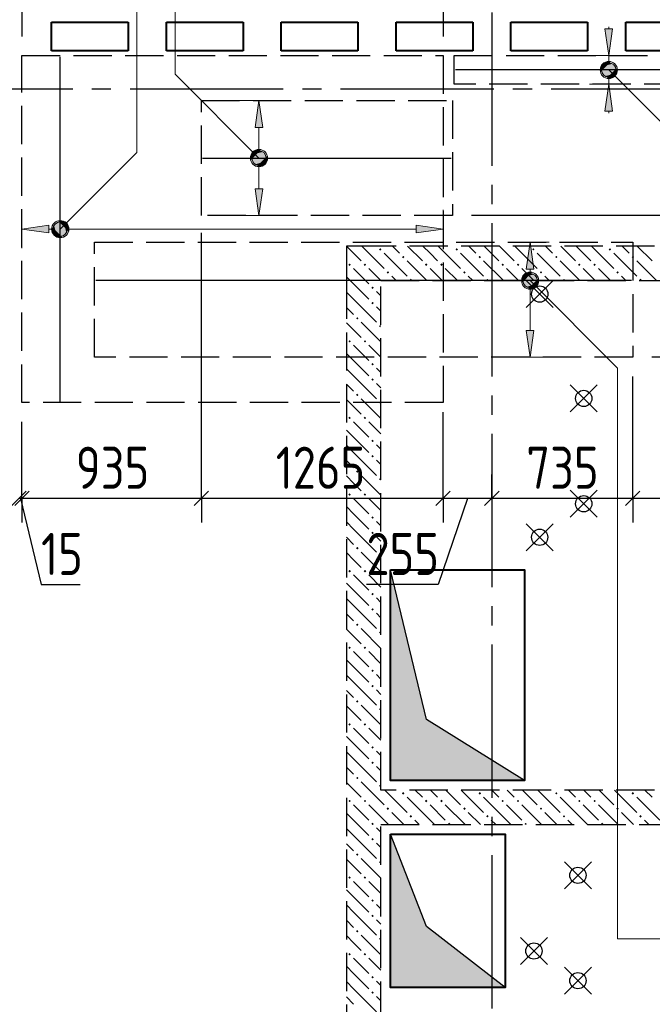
# Model space of a CAD drawing. Header units: millimetres. Extents: x 40580 to 1168286, y -220995 to 81020.
# Tile 94 of 194: x 369751 to 373057, y -109697 to -104556. Entities that reach past the tile are written whole.
import ezdxf

# ---------------------------------------------------------------- set-up
doc = ezdxf.new("R2010")
doc.units = ezdxf.units.MM
for name, pattern in [('______2', [270, 200, -70]), ('______5', [1100, 800, -100, 100, -100]), ('CENTER', [2, 1.25, -0.25, 0.25, -0.25])]:
    doc.linetypes.add(name, pattern=pattern)
for name, color, linetype, lineweight in [('Standard', 7, 'Continuous', 25), ('ДОП Верх по Х', 7, 'Continuous', 25), ('ОСИ', 7, 'CENTER', 15), ('Основная', 7, 'Continuous', 40), ('Позиционная метка номер позиции', 7, 'Continuous', 13), ('Примечания', 7, 'Continuous', 13), ('Размерная линия_ общее', 7, 'Continuous', 25)]:
    doc.layers.add(name, color=color, linetype=linetype, lineweight=lineweight)
doc.layers.add('ЖБ Стена верхний уровень', color=7, linetype='______2', true_color=0x656565)
doc.layers.add('Тонкие', color=7, linetype='Continuous')
doc.layers.add('ФВ-2', color=7, linetype='Continuous')
doc.styles.add('GOST 2.304-81', font='txt')

msp = doc.modelspace()

# ---------------------------------------------------------------- hatches: boundary and pattern name
at = {"layer": 'ДОП Верх по Х', "linetype": 'Continuous', "lineweight": 13, "transparency": 33554687}
for points in [[(372849.3, -104603.4), (372829.3, -104743.4), (372809.3, -104603.4)], [(371021.6, -105438.4), (371001.6, -105578.4), (370981.7, -105438.4)], [(369903.3, -105669.4), (369763.3, -105649.4), (369903.3, -105629.4)], [(372438.3, -106178.4), (372418.3, -106318.4), (372398.3, -106178.4)]]:
    msp.add_hatch(color=7, dxfattribs=at).paths.add_polyline_path(points, flags=16)
for points in [[(372791.8, -104818.4), (372866.8, -104818.4), (372861.6, -104799.7)], [(372791.8, -104818.4), (372861.6, -104799.7), (372797.1, -104799.7)], [(372797.1, -104837.2), (372866.8, -104818.4), (372791.8, -104818.4)], [(372797.1, -104799.7), (372861.6, -104799.7), (372848.1, -104786.2)], [(372797.1, -104799.7), (372848.1, -104786.2), (372810.6, -104786.2)], [(372797.1, -104837.2), (372861.6, -104837.2), (372866.8, -104818.4)], [(372810.6, -104786.2), (372848.1, -104786.2), (372829.3, -104780.9)], [(372810.6, -104850.7), (372861.6, -104837.2), (372797.1, -104837.2)], [(372810.6, -104850.7), (372848.1, -104850.7), (372861.6, -104837.2)], [(372848.1, -104850.7), (372810.6, -104850.7), (372829.3, -104855.9)], [(372849.3, -105033.4), (372829.3, -104893.4), (372809.3, -105033.4)], [(371021.6, -105118.4), (371001.6, -104978.4), (370981.7, -105118.4)], [(370964.1, -105278.4), (371039.2, -105278.4), (371033.9, -105259.7)], [(370964.1, -105278.4), (371033.9, -105259.7), (370969.4, -105259.7)], [(370969.4, -105297.2), (371039.2, -105278.4), (370964.1, -105278.4)], [(370969.4, -105259.7), (371033.9, -105259.7), (371020.4, -105246.2)], [(370969.4, -105259.7), (371020.4, -105246.2), (370982.9, -105246.2)], [(370969.4, -105297.2), (371033.9, -105297.2), (371039.2, -105278.4)], [(370982.9, -105246.2), (371020.4, -105246.2), (371001.6, -105240.9)], [(370982.9, -105310.7), (371033.9, -105297.2), (370969.4, -105297.2)], [(370982.9, -105310.7), (371020.4, -105310.7), (371033.9, -105297.2)], [(371020.4, -105310.7), (370982.9, -105310.7), (371001.6, -105315.9)], [(369931, -105668.2), (369931, -105630.7), (369925.8, -105649.4)], [(369931, -105630.7), (369944.5, -105681.7), (369944.5, -105617.2)], [(369931, -105630.7), (369931, -105668.2), (369944.5, -105681.7)], [(369944.5, -105617.2), (369963.3, -105686.9), (369963.3, -105611.9)], [(369944.5, -105617.2), (369944.5, -105681.7), (369963.3, -105686.9)], [(369963.3, -105611.9), (369963.3, -105686.9), (369982, -105681.7)], [(369963.3, -105611.9), (369982, -105681.7), (369982, -105617.2)], [(369982, -105617.2), (369982, -105681.7), (369995.5, -105668.2)], [(369982, -105617.2), (369995.5, -105668.2), (369995.5, -105630.7)], [(369995.5, -105630.7), (369995.5, -105668.2), (370000.8, -105649.4)], [(371823.3, -105669.4), (371963.3, -105649.4), (371823.3, -105629.4)], [(372438.3, -105858.4), (372418.3, -105718.4), (372398.3, -105858.4)], [(372380.8, -105918.4), (372455.8, -105918.4), (372450.5, -105899.7)], [(372380.8, -105918.4), (372450.5, -105899.7), (372386, -105899.7)], [(372386, -105899.7), (372450.5, -105899.7), (372437, -105886.2)], [(372386, -105899.7), (372437, -105886.2), (372399.5, -105886.2)], [(372399.5, -105886.2), (372437, -105886.2), (372418.3, -105880.9)], [(372386, -105937.2), (372455.8, -105918.4), (372380.8, -105918.4)], [(372386, -105937.2), (372450.5, -105937.2), (372455.8, -105918.4)], [(372399.5, -105950.7), (372450.5, -105937.2), (372386, -105937.2)], [(372399.5, -105950.7), (372437, -105950.7), (372450.5, -105937.2)], [(372437, -105950.7), (372399.5, -105950.7), (372418.3, -105955.9)]]:
    msp.add_hatch(color=7, dxfattribs=at).paths.add_polyline_path(points)
at = {"layer": 'ЖБ Стена верхний уровень', "linetype": 'Continuous', "lineweight": -3, "transparency": 33554687}
for points in [[(371628.7, -105755.3), (371635.2, -105748.8), (371638.3, -105751.9), (371638.3, -105758.7), (371635.2, -105761.8)], [(371638.3, -105751.9), (371641.7, -105755.3), (371638.3, -105758.7)], [(371748.7, -105795.3), (371755.2, -105788.8), (371761.7, -105795.3), (371755.2, -105801.8)], [(372028.7, -105755.3), (372035.2, -105748.8), (372041.7, -105755.3), (372035.2, -105761.8)], [(372148.7, -105795.3), (372155.2, -105788.8), (372161.7, -105795.3), (372155.2, -105801.8)], [(372428.7, -105755.3), (372435.2, -105748.8), (372441.7, -105755.3), (372435.2, -105761.8)], [(372548.7, -105795.3), (372555.2, -105788.8), (372561.7, -105795.3), (372555.2, -105801.8)], [(372828.7, -105755.3), (372835.2, -105748.8), (372841.7, -105755.3), (372835.2, -105761.8)], [(372948.7, -105795.3), (372955.2, -105788.8), (372961.7, -105795.3), (372955.2, -105801.8)], [(371468.7, -105835.3), (371475.2, -105828.8), (371481.7, -105835.3), (371475.2, -105841.8)], [(371548.7, -105835.3), (371555.2, -105828.8), (371561.7, -105835.3), (371555.2, -105841.8)], [(371868.7, -105835.3), (371875.2, -105828.8), (371881.7, -105835.3), (371875.2, -105841.8)], [(371948.7, -105835.3), (371955.2, -105828.8), (371961.7, -105835.3), (371955.2, -105841.8)], [(372268.7, -105835.3), (372275.2, -105828.8), (372281.7, -105835.3), (372275.2, -105841.8)], [(372348.7, -105835.3), (372355.2, -105828.8), (372361.7, -105835.3), (372355.2, -105841.8)], [(372668.7, -105835.3), (372675.2, -105828.8), (372681.7, -105835.3), (372675.2, -105841.8)], [(372748.7, -105835.3), (372755.2, -105828.8), (372761.7, -105835.3), (372755.2, -105841.8)], [(371668.7, -105875.3), (371675.2, -105868.8), (371681.7, -105875.3), (371675.2, -105881.8)], [(372068.7, -105875.3), (372075.2, -105868.8), (372081.7, -105875.3), (372075.2, -105881.8)], [(372468.7, -105875.3), (372475.2, -105868.8), (372481.7, -105875.3), (372475.2, -105881.8)], [(372868.7, -105875.3), (372875.2, -105868.8), (372881.7, -105875.3), (372875.2, -105881.8)], [(371588.7, -105955.3), (371595.2, -105948.8), (371601.7, -105955.3), (371595.2, -105961.8)], [(371788.7, -105915.3), (371795.2, -105908.8), (371801.7, -105915.3), (371798.6, -105918.4), (371791.9, -105918.4)], [(372188.7, -105915.3), (372195.2, -105908.8), (372201.7, -105915.3), (372198.6, -105918.4), (372191.9, -105918.4)], [(372588.7, -105915.3), (372595.2, -105908.8), (372601.7, -105915.3), (372598.6, -105918.4), (372591.9, -105918.4)], [(372988.7, -105915.3), (372995.2, -105908.8), (373001.7, -105915.3), (372998.6, -105918.4), (372991.9, -105918.4)], [(371588.7, -106035.3), (371595.2, -106028.8), (371601.7, -106035.3), (371595.2, -106041.8)], [(371508.7, -106115.3), (371515.2, -106108.8), (371521.7, -106115.3), (371515.2, -106121.8)], [(371628.7, -106155.3), (371635.2, -106148.8), (371638.3, -106151.9), (371638.3, -106158.7), (371635.2, -106161.8)], [(371468.7, -106235.3), (371475.2, -106228.8), (371481.7, -106235.3), (371475.2, -106241.8)], [(371548.7, -106235.3), (371555.2, -106228.8), (371561.7, -106235.3), (371555.2, -106241.8)], [(371588.7, -106355.3), (371595.2, -106348.8), (371601.7, -106355.3), (371595.2, -106361.8)], [(371588.7, -106435.3), (371595.2, -106428.8), (371601.7, -106435.3), (371595.2, -106441.8)], [(371508.7, -106515.3), (371515.2, -106508.8), (371521.7, -106515.3), (371515.2, -106521.8)], [(371628.7, -106555.3), (371635.2, -106548.8), (371638.3, -106551.9), (371638.3, -106558.7), (371635.2, -106561.8)], [(371468.7, -106635.3), (371475.2, -106628.8), (371481.7, -106635.3), (371475.2, -106641.8)], [(371548.7, -106635.3), (371555.2, -106628.8), (371561.7, -106635.3), (371555.2, -106641.8)], [(371588.7, -106755.3), (371595.2, -106748.8), (371601.7, -106755.3), (371595.2, -106761.8)], [(371588.7, -106835.3), (371595.2, -106828.8), (371601.7, -106835.3), (371595.2, -106841.8)], [(371508.7, -106915.3), (371515.2, -106908.8), (371521.7, -106915.3), (371515.2, -106921.8)], [(371628.7, -106955.3), (371635.2, -106948.8), (371638.3, -106951.9), (371638.3, -106958.7), (371635.2, -106961.8)], [(371468.7, -107035.3), (371475.2, -107028.8), (371481.7, -107035.3), (371475.2, -107041.8)], [(371548.7, -107035.3), (371555.2, -107028.8), (371561.7, -107035.3), (371555.2, -107041.8)], [(371588.7, -107155.3), (371595.2, -107148.8), (371601.7, -107155.3), (371595.2, -107161.8)], [(371588.7, -107235.3), (371595.2, -107228.8), (371601.7, -107235.3), (371595.2, -107241.8)], [(371508.7, -107315.3), (371515.2, -107308.8), (371521.7, -107315.3), (371515.2, -107321.8)], [(371628.7, -107355.3), (371635.2, -107348.8), (371638.3, -107351.9), (371638.3, -107358.7), (371635.2, -107361.8)], [(371468.7, -107435.3), (371475.2, -107428.8), (371481.7, -107435.3), (371475.2, -107441.8)], [(371548.7, -107435.3), (371555.2, -107428.8), (371561.7, -107435.3), (371555.2, -107441.8)], [(371588.7, -107555.3), (371595.2, -107548.8), (371601.7, -107555.3), (371595.2, -107561.8)], [(371588.7, -107635.3), (371595.2, -107628.8), (371601.7, -107635.3), (371595.2, -107641.8)], [(371508.7, -107715.3), (371515.2, -107708.8), (371521.7, -107715.3), (371515.2, -107721.8)], [(371628.7, -107755.3), (371635.2, -107748.8), (371638.3, -107751.9), (371638.3, -107758.7), (371635.2, -107761.8)], [(371468.7, -107835.3), (371475.2, -107828.8), (371481.7, -107835.3), (371475.2, -107841.8)], [(371548.7, -107835.3), (371555.2, -107828.8), (371561.7, -107835.3), (371555.2, -107841.8)], [(371588.7, -107955.3), (371595.2, -107948.8), (371601.7, -107955.3), (371595.2, -107961.8)], [(371588.7, -108035.3), (371595.2, -108028.8), (371601.7, -108035.3), (371595.2, -108041.8)], [(371508.7, -108115.3), (371515.2, -108108.8), (371521.7, -108115.3), (371515.2, -108121.8)], [(371628.7, -108155.3), (371635.2, -108148.8), (371638.3, -108151.9), (371638.3, -108158.7), (371635.2, -108161.8)], [(371468.7, -108235.3), (371475.2, -108228.8), (371481.7, -108235.3), (371475.2, -108241.8)], [(371548.7, -108235.3), (371555.2, -108228.8), (371561.7, -108235.3), (371555.2, -108241.8)], [(371588.7, -108355.3), (371595.2, -108348.8), (371601.7, -108355.3), (371595.2, -108361.8)], [(371588.7, -108435.3), (371595.2, -108428.8), (371601.7, -108435.3), (371595.2, -108441.8)], [(371508.7, -108515.3), (371515.2, -108508.8), (371521.7, -108515.3), (371515.2, -108521.8)], [(371628.7, -108555.3), (371635.2, -108548.8), (371638.3, -108551.9), (371638.3, -108558.7), (371635.2, -108561.8)], [(371748.7, -108595.3), (371755.2, -108588.8), (371761.7, -108595.3), (371755.2, -108601.8)], [(372148.7, -108595.3), (372155.2, -108588.8), (372161.7, -108595.3), (372155.2, -108601.8)], [(372548.7, -108595.3), (372555.2, -108588.8), (372561.7, -108595.3), (372555.2, -108601.8)], [(372948.7, -108595.3), (372955.2, -108588.8), (372961.7, -108595.3), (372955.2, -108601.8)], [(371468.7, -108635.3), (371475.2, -108628.8), (371481.7, -108635.3), (371475.2, -108641.8)], [(371548.7, -108635.3), (371555.2, -108628.8), (371561.7, -108635.3), (371555.2, -108641.8)], [(371668.7, -108675.3), (371675.2, -108668.8), (371681.7, -108675.3), (371675.2, -108681.8)], [(371868.7, -108635.3), (371875.2, -108628.8), (371881.7, -108635.3), (371875.2, -108641.8)], [(371948.7, -108635.3), (371955.2, -108628.8), (371961.7, -108635.3), (371955.2, -108641.8)], [(372068.7, -108675.3), (372075.2, -108668.8), (372081.7, -108675.3), (372075.2, -108681.8)], [(372268.7, -108635.3), (372275.2, -108628.8), (372281.7, -108635.3), (372275.2, -108641.8)], [(372348.7, -108635.3), (372355.2, -108628.8), (372361.7, -108635.3), (372355.2, -108641.8)], [(372468.7, -108675.3), (372475.2, -108668.8), (372481.7, -108675.3), (372475.2, -108681.8)], [(372668.7, -108635.3), (372675.2, -108628.8), (372681.7, -108635.3), (372675.2, -108641.8)], [(372748.7, -108635.3), (372755.2, -108628.8), (372761.7, -108635.3), (372755.2, -108641.8)], [(372868.7, -108675.3), (372875.2, -108668.8), (372881.7, -108675.3), (372875.2, -108681.8)], [(371788.7, -108715.3), (371795.2, -108708.8), (371801.7, -108715.3), (371795.2, -108721.8)], [(372188.7, -108715.3), (372195.2, -108708.8), (372201.7, -108715.3), (372195.2, -108721.8)], [(372588.7, -108715.3), (372595.2, -108708.8), (372601.7, -108715.3), (372595.2, -108721.8)], [(372988.7, -108715.3), (372995.2, -108708.8), (373001.7, -108715.3), (372995.2, -108721.8)], [(371588.7, -108755.3), (371595.2, -108748.8), (371601.7, -108755.3), (371595.2, -108761.8)], [(371988.7, -108755.3), (371995.2, -108748.8), (372001.7, -108755.3), (371998.6, -108758.4), (371991.9, -108758.4)], [(372388.7, -108755.3), (372395.2, -108748.8), (372401.7, -108755.3), (372398.6, -108758.4), (372391.9, -108758.4)], [(372788.7, -108755.3), (372795.2, -108748.8), (372801.7, -108755.3), (372798.6, -108758.4), (372791.9, -108758.4)], [(371588.7, -108835.3), (371595.2, -108828.8), (371601.7, -108835.3), (371595.2, -108841.8)], [(371508.7, -108915.3), (371515.2, -108908.8), (371521.7, -108915.3), (371515.2, -108921.8)], [(371628.7, -108955.3), (371635.2, -108948.8), (371638.3, -108951.9), (371638.3, -108958.7), (371635.2, -108961.8)], [(371468.7, -109035.3), (371475.2, -109028.8), (371481.7, -109035.3), (371475.2, -109041.8)], [(371548.7, -109035.3), (371555.2, -109028.8), (371561.7, -109035.3), (371555.2, -109041.8)], [(371588.7, -109155.3), (371595.2, -109148.8), (371601.7, -109155.3), (371595.2, -109161.8)], [(371588.7, -109235.3), (371595.2, -109228.8), (371601.7, -109235.3), (371595.2, -109241.8)], [(371508.7, -109315.3), (371515.2, -109308.8), (371521.7, -109315.3), (371515.2, -109321.8)], [(371628.7, -109355.3), (371635.2, -109348.8), (371638.3, -109351.9), (371638.3, -109358.7), (371635.2, -109361.8)], [(371468.7, -109435.3), (371475.2, -109428.8), (371481.7, -109435.3), (371475.2, -109441.8)], [(371548.7, -109435.3), (371555.2, -109428.8), (371561.7, -109435.3), (371555.2, -109441.8)], [(371588.7, -109555.3), (371595.2, -109548.8), (371601.7, -109555.3), (371595.2, -109561.8)], [(371588.7, -109635.3), (371595.2, -109628.8), (371601.7, -109635.3), (371595.2, -109641.8)]]:
    msp.add_hatch(color=7, dxfattribs=at).paths.add_polyline_path(points, flags=16)
at = {"layer": 'Позиционная метка номер позиции', "linetype": 'Continuous', "lineweight": 13, "transparency": 33554687}
for points in [[(372786, -104807), (372817.9, -104775.2), (372797.5, -104786.6)], [(372817.9, -104775.2), (372786, -104807), (372786, -104829.9)], [(372817.9, -104775.2), (372786, -104829.9), (372840.8, -104775.2)], [(372840.8, -104775.2), (372786, -104829.9), (372797.5, -104850.3)], [(372840.8, -104775.2), (372797.5, -104850.3), (372861.1, -104786.6)], [(372861.1, -104786.6), (372797.5, -104850.3), (372817.9, -104861.7)], [(372861.1, -104786.6), (372817.9, -104861.7), (372872.6, -104807)], [(372872.6, -104807), (372817.9, -104861.7), (372840.8, -104861.7)], [(372872.6, -104807), (372840.8, -104861.7), (372872.6, -104829.9)], [(372872.6, -104829.9), (372840.8, -104861.7), (372861.1, -104850.3)], [(370969.8, -105310.3), (371013.1, -105235.2), (370958.4, -105289.9)], [(370958.4, -105289.9), (371013.1, -105235.2), (370990.2, -105235.2)], [(370958.4, -105289.9), (370990.2, -105235.2), (370958.4, -105267)], [(370958.4, -105267), (370990.2, -105235.2), (370969.8, -105246.6)], [(370969.8, -105310.3), (371033.5, -105246.6), (371013.1, -105235.2)], [(370990.2, -105321.7), (371033.5, -105246.6), (370969.8, -105310.3)], [(370990.2, -105321.7), (371044.9, -105267), (371033.5, -105246.6)], [(371013.1, -105321.7), (371044.9, -105267), (370990.2, -105321.7)], [(371013.1, -105321.7), (371044.9, -105289.9), (371044.9, -105267)], [(371044.9, -105289.9), (371013.1, -105321.7), (371033.5, -105310.3)], [(369920, -105638), (369995.1, -105681.3), (369931.5, -105617.6)], [(369920, -105660.9), (369974.7, -105692.7), (369920, -105638)], [(369920, -105638), (369974.7, -105692.7), (369995.1, -105681.3)], [(369931.5, -105617.6), (370006.6, -105660.9), (369951.8, -105606.2)], [(369931.5, -105617.6), (369995.1, -105681.3), (370006.6, -105660.9)], [(369951.8, -105606.2), (370006.6, -105660.9), (370006.6, -105638)], [(369951.8, -105606.2), (370006.6, -105638), (369974.7, -105606.2)], [(369974.7, -105606.2), (370006.6, -105638), (369995.1, -105617.6)], [(369951.8, -105692.7), (369920, -105660.9), (369931.5, -105681.3)], [(369920, -105660.9), (369951.8, -105692.7), (369974.7, -105692.7)], [(372375, -105907), (372406.8, -105875.2), (372386.5, -105886.6)], [(372406.8, -105875.2), (372375, -105907), (372375, -105929.9)], [(372406.8, -105875.2), (372375, -105929.9), (372429.7, -105875.2)], [(372429.7, -105875.2), (372375, -105929.9), (372386.5, -105950.3)], [(372429.7, -105875.2), (372386.5, -105950.3), (372450.1, -105886.6)], [(372450.1, -105886.6), (372386.5, -105950.3), (372406.8, -105961.7)], [(372450.1, -105886.6), (372406.8, -105961.7), (372461.6, -105907)], [(372461.6, -105907), (372406.8, -105961.7), (372429.7, -105961.7)], [(372461.6, -105907), (372429.7, -105961.7), (372461.6, -105929.9)], [(372461.6, -105929.9), (372429.7, -105961.7), (372450.1, -105950.3)]]:
    msp.add_hatch(color=7, dxfattribs=at).paths.add_polyline_path(points)
at = {"layer": 'ФВ-2'}
h = msp.add_hatch(color=256, dxfattribs=at)
h.dxf.hatch_style = 1
h.paths.add_polyline_path([(371782.4, -107819.2), (371876.4, -108210), (372388.3, -108528.4), (371708.3, -108528.4)])
h.paths.add_polyline_path([(371782.4, -107819.2), (371708.3, -108528.4), (371688.3, -108528.4), (371688.3, -107428.4)])
h = msp.add_hatch(color=256, dxfattribs=at)
h.dxf.hatch_style = 1
h.paths.add_polyline_path([(371708.3, -108859.7), (371708.3, -109608.4), (372288.3, -109608.4), (371876.4, -109290)])
h.paths.add_polyline_path([(371688.3, -109608.4), (371708.3, -109608.4), (371708.3, -108859.7), (371688.3, -108808.4)])

# ---------------------------------------------------------------- linework, layer by layer
for centre in [(372468.4, -105988.4), (372698.3, -106533.4), (372698.3, -107083.4), (372468.2, -107258.4), (372668.3, -109023.4), (372438.3, -109418.4), (372668.3, -109573.4)]:
    msp.add_circle(centre, 42.5)
at = {"layer": 'Standard', "color": 251, "linetype": 'Continuous', "lineweight": -3, "true_color": 0x656565, "transparency": 33554687}
for p, q in [((377058.3, -106318.4), (373054.3, -106318.4)), ((369763.3, -107055.4), (369763.3, -106930.4)), ((370700.6, -107055.4), (370700.6, -106930.4)), ((371963.3, -107055.4), (371963.3, -106930.4)), ((372218.3, -107055.4), (372218.3, -106930.4)), ((372954.3, -107055.4), (372954.3, -106930.4)), ((369763.3, -107055.4), (369763.3, -107180.4)), ((370700.6, -107055.4), (370700.6, -107180.4)), ((371963.3, -107055.4), (371963.3, -107180.4)), ((372218.3, -107055.4), (372218.3, -107180.4)), ((372218.3, -107055.4), (372218.3, -107055.4)), ((372954.3, -107055.4), (372954.3, -107180.4))]:
    msp.add_line(p, q, dxfattribs=at)
at = {"layer": 'Standard', "color": 7, "linetype": 'Continuous', "lineweight": 25, "transparency": 33554687}
for p, q in [((369784.8, -107017.9), (369709.8, -107092.9)), ((369800.8, -107017.9), (369725.8, -107092.9)), ((370738.1, -107017.9), (370663.1, -107092.9)), ((372000.8, -107017.9), (371925.8, -107092.9)), ((372255.8, -107017.9), (372180.8, -107092.9)), ((372991.8, -107017.9), (372916.8, -107092.9))]:
    msp.add_line(p, q, dxfattribs=at)
at = {"layer": 'Standard', "color": 7, "linetype": 'Continuous', "lineweight": -3, "transparency": 33554687}
for p, q in [((369763.3, -107055.4), (369747.3, -107055.4)), ((369755.3, -107055.4), (369863.3, -107505.5)), ((370700.6, -107055.4), (369763.3, -107055.4)), ((371963.3, -107055.4), (370700.6, -107055.4)), ((372090.8, -107055.4), (371938.5, -107505.4)), ((372218.3, -107055.4), (371963.3, -107055.4)), ((372954.3, -107055.4), (372218.3, -107055.4)), ((373162.6, -107055.4), (372954.3, -107055.4)), ((369863.3, -107505.5), (370066.5, -107505.5)), ((371938.5, -107505.4), (371563.3, -107505.4))]:
    msp.add_line(p, q, dxfattribs=at)
at = {"layer": 'Standard', "color": 251, "linetype": 'Continuous', "lineweight": -3, "true_color": 0x656565, "transparency": 33554687}
for points in [[(369763.3, -102668.4), (369763.3, -102968.3), (369763.3, -102968.3), (369763.3, -103026.7), (369763.3, -103026.7), (369763.3, -104643.4)], [(371963.3, -102668.4), (371963.3, -102840.5), (371963.3, -102840.5), (371963.3, -102875.3), (371963.3, -102875.3), (371963.3, -103048.6), (371963.3, -103048.6), (371963.3, -103401.7), (371963.3, -103401.7), (371963.3, -104643.4)], [(377058.3, -105578.4), (377041.3, -105578.4), (377041.3, -105578.4), (376971, -105578.4), (376971, -105578.4), (376936.9, -105578.4), (376936.9, -105578.4), (376798.3, -105578.4), (376798.3, -105578.4), (372112.6, -105578.4)], [(370700.6, -107055.4), (370700.6, -107038.4), (370700.6, -107038.4), (370700.6, -107038.4), (370700.6, -107038.4), (370700.6, -105668.4)], [(372954.3, -107055.4), (372954.3, -107038.4), (372954.3, -107038.4), (372954.3, -107038.4), (372954.3, -107038.4), (372954.3, -107038.4), (372954.3, -107038.4), (372954.3, -107038.4), (372954.3, -107038.4), (372954.3, -106418.4)], [(371963.3, -107055.4), (371963.3, -107038.4), (371963.3, -107038.4), (371963.3, -107038.4), (371963.3, -107038.4), (371963.3, -107038.4), (371963.3, -107038.4), (371963.3, -106605.4)], [(369763.3, -107055.4), (369763.3, -107038.4), (369763.3, -107038.4), (369763.3, -106655.4)]]:
    msp.add_lwpolyline(points, dxfattribs=at)
at = {"layer": 'ДОП Верх по Х', "color": 251, "linetype": 'Continuous', "lineweight": 13, "true_color": 0x494949, "transparency": 33554687}
for p, q in [((372829.3, -104743.4), (372809.3, -104603.4)), ((372809.3, -104603.4), (372849.3, -104603.4)), ((372829.3, -104603.4), (372829.3, -104593.4)), ((372849.3, -104603.4), (372829.3, -104743.4)), ((372829.3, -104743.4), (372729.3, -104743.4)), ((372829.3, -104743.4), (372929.3, -104743.4)), ((372829.3, -104788.4), (372829.3, -104743.4)), ((372791.8, -104818.4), (372791.8, -104818.4)), ((372866.8, -104818.4), (372866.8, -104818.4)), ((372829.3, -104893.4), (372829.3, -104848.4)), ((372829.3, -104893.4), (372729.3, -104893.4)), ((372829.3, -104893.4), (372809.3, -105033.4)), ((372849.3, -105033.4), (372829.3, -104893.4)), ((372829.3, -104893.4), (372929.3, -104893.4)), ((371001.6, -104978.4), (370901.6, -104978.4)), ((371001.6, -104978.4), (370981.7, -105118.4)), ((371021.6, -105118.4), (371001.6, -104978.4)), ((371001.6, -104978.4), (371101.6, -104978.4)), ((371001.6, -104978.4), (371001.6, -104978.4)), ((372809.3, -105033.4), (372849.3, -105033.4)), ((372829.3, -105033.4), (372829.3, -105043.4)), ((370981.7, -105118.4), (371021.6, -105118.4)), ((371001.6, -105248.4), (371001.6, -105118.4)), ((370964.1, -105278.4), (370964.1, -105278.4)), ((371039.2, -105278.4), (371039.2, -105278.4)), ((371001.6, -105438.4), (371001.6, -105308.4)), ((371001.6, -105578.4), (370981.7, -105438.4)), ((370981.7, -105438.4), (371021.6, -105438.4)), ((371021.6, -105438.4), (371001.6, -105578.4)), ((369763.3, -105649.4), (369763.3, -105549.4)), ((371001.6, -105578.4), (370901.6, -105578.4)), ((371001.6, -105578.4), (371101.6, -105578.4)), ((371001.6, -105578.4), (371001.6, -105578.4)), ((371963.3, -105649.4), (371963.3, -105549.4)), ((369763.3, -105649.4), (369903.3, -105629.4)), ((369903.3, -105629.4), (369903.3, -105669.4)), ((369963.3, -105611.9), (369963.3, -105611.9)), ((371963.3, -105649.4), (371823.3, -105629.4)), ((371823.3, -105629.4), (371823.3, -105669.4)), ((369903.3, -105669.4), (369763.3, -105649.4)), ((369763.3, -105649.4), (369763.3, -105749.4)), ((369763.3, -105649.4), (369763.3, -105649.4)), ((369903.3, -105649.4), (369933.3, -105649.4)), ((369963.3, -105686.9), (369963.3, -105686.9)), ((369993.3, -105649.4), (371823.3, -105649.4)), ((371823.3, -105669.4), (371963.3, -105649.4)), ((371963.3, -105649.4), (371963.3, -105749.4)), ((371963.3, -105649.4), (371963.3, -105649.4)), ((372418.3, -105718.4), (372318.3, -105718.4)), ((372418.3, -105718.4), (372398.3, -105858.4)), ((372438.3, -105858.4), (372418.3, -105718.4)), ((372418.3, -105718.4), (372518.3, -105718.4)), ((372418.3, -105718.4), (372418.3, -105718.4)), ((372398.3, -105858.4), (372438.3, -105858.4)), ((372418.3, -105888.4), (372418.3, -105858.4)), ((372380.8, -105918.4), (372380.8, -105918.4)), ((372418.3, -106178.4), (372418.3, -105948.4)), ((372455.8, -105918.4), (372455.8, -105918.4)), ((372418.3, -106318.4), (372398.3, -106178.4)), ((372398.3, -106178.4), (372438.3, -106178.4)), ((372438.3, -106178.4), (372418.3, -106318.4)), ((372418.3, -106318.4), (372318.3, -106318.4)), ((372418.3, -106318.4), (372518.3, -106318.4)), ((372418.3, -106318.4), (372418.3, -106318.4))]:
    msp.add_line(p, q, dxfattribs=at)
at = {"layer": 'ДОП Верх по Х', "color": 7, "linetype": 'Continuous', "lineweight": 25, "transparency": 33554687}
for p, q in [((369963.3, -106549.4), (369963.3, -104749.4)), ((374827.3, -104818.4), (372029.3, -104818.4)), ((370706.6, -105278.4), (372006.6, -105278.4)), ((372947.3, -105918.4), (370149.3, -105918.4))]:
    msp.add_line(p, q, dxfattribs=at)
at = {"layer": 'ДОП Верх по Х', "color": 251, "linetype": 'Continuous', "lineweight": 13, "true_color": 0x494949, "transparency": 33554687}
for centre in [(372829.3, -104818.4), (371001.6, -105278.4), (369963.3, -105649.4), (372418.3, -105918.4)]:
    msp.add_circle(centre, 37.5, dxfattribs=at)
at = {"layer": 'ЖБ Стена верхний уровень', "color": 251, "linetype": '______2', "lineweight": -3, "true_color": 0x656565, "transparency": 33554687}
for p, q in [((371458.3, -105738.4), (371458.3, -105918.4)), ((371638.3, -105738.4), (371458.3, -105738.4)), ((373338.3, -105738.4), (371638.3, -105738.4)), ((371458.3, -105918.4), (371458.3, -110318.4)), ((371638.3, -108578.4), (371638.3, -105918.4)), ((371638.3, -105918.4), (373338.3, -105918.4)), ((373338.3, -108578.4), (371638.3, -108578.4)), ((371638.3, -110318.4), (371638.3, -108758.4)), ((371638.3, -108758.4), (373338.3, -108758.4))]:
    msp.add_line(p, q, dxfattribs=at)
at = {"layer": 'ЖБ Стена верхний уровень', "color": 9, "linetype": 'Continuous', "lineweight": -3, "true_color": 0xc7c7c7, "transparency": 33554687}
for p, q in [((371495.2, -105775.3), (371458.4, -105738.4)), ((371538.4, -105738.4), (371638.3, -105838.4)), ((371698.4, -105738.4), (371735.2, -105775.3)), ((371778.4, -105738.4), (371855.2, -105815.3)), ((371895.2, -105775.3), (371858.4, -105738.4)), ((371938.4, -105738.4), (372055.2, -105855.3)), ((372098.4, -105738.4), (372135.2, -105775.3)), ((372178.4, -105738.4), (372255.2, -105815.3)), ((372295.2, -105775.3), (372258.4, -105738.4)), ((372338.4, -105738.4), (372455.2, -105855.3)), ((372498.4, -105738.4), (372535.2, -105775.3)), ((372578.4, -105738.4), (372655.2, -105815.3)), ((372695.2, -105775.3), (372658.4, -105738.4)), ((372738.4, -105738.4), (372855.2, -105855.3)), ((372898.4, -105738.4), (372935.2, -105775.3)), ((372978.4, -105738.4), (373055.2, -105815.3)), ((371535.2, -105815.3), (371495.2, -105775.3)), ((371655.2, -105775.3), (371775.2, -105895.3)), ((371935.2, -105815.3), (371895.2, -105775.3)), ((372055.2, -105775.3), (372175.2, -105895.3)), ((372335.2, -105815.3), (372295.2, -105775.3)), ((372455.2, -105775.3), (372575.2, -105895.3)), ((372735.2, -105815.3), (372695.2, -105775.3)), ((372855.2, -105775.3), (372975.2, -105895.3)), ((371638.3, -105838.4), (371655.2, -105855.3)), ((371878.4, -105918.4), (371775.2, -105815.3)), ((372278.4, -105918.4), (372175.2, -105815.3)), ((372678.4, -105918.4), (372575.2, -105815.3)), ((373078.4, -105918.4), (372975.2, -105815.3)), ((371478.4, -105918.4), (371458.3, -105898.3)), ((371495.2, -105855.3), (371558.4, -105918.4)), ((371575.2, -105855.3), (371638.3, -105918.4)), ((371718.4, -105918.4), (371695.2, -105895.3)), ((371895.2, -105855.3), (371958.4, -105918.4)), ((371975.2, -105855.3), (372038.4, -105918.4)), ((372118.4, -105918.4), (372095.2, -105895.3)), ((372295.2, -105855.3), (372358.4, -105918.4)), ((372375.2, -105855.3), (372438.4, -105918.4)), ((372518.4, -105918.4), (372495.2, -105895.3)), ((372695.2, -105855.3), (372758.4, -105918.4)), ((372775.2, -105855.3), (372838.4, -105918.4)), ((372918.4, -105918.4), (372895.2, -105895.3)), ((371495.2, -105935.3), (371478.4, -105918.4)), ((371495.2, -105935.3), (371575.2, -106015.3)), ((371558.4, -105918.4), (371575.2, -105935.3)), ((371638.3, -105918.4), (371638.4, -105918.4)), ((371458.3, -105978.3), (371495.2, -106015.3)), ((371638.3, -105998.4), (371615.2, -105975.3)), ((371495.2, -106015.3), (371615.2, -106135.3)), ((371615.2, -106055.3), (371638.3, -106078.4)), ((371458.3, -106058.3), (371495.2, -106095.3)), ((371495.2, -106175.3), (371458.3, -106138.3)), ((371535.2, -106135.3), (371638.3, -106238.4)), ((371535.2, -106215.3), (371495.2, -106175.3)), ((371495.2, -106255.3), (371575.2, -106335.3)), ((371575.2, -106255.3), (371638.3, -106318.4)), ((371495.2, -106335.3), (371458.3, -106298.3)), ((371495.2, -106335.3), (371575.2, -106415.3)), ((371458.3, -106378.3), (371495.2, -106415.3)), ((371495.2, -106415.3), (371615.2, -106535.3)), ((371638.3, -106398.4), (371615.2, -106375.3)), ((371458.3, -106458.3), (371495.2, -106495.3)), ((371615.2, -106455.3), (371638.3, -106478.4)), ((371495.2, -106575.3), (371458.3, -106538.3)), ((371535.2, -106535.3), (371638.3, -106638.4)), ((371535.2, -106615.3), (371495.2, -106575.3)), ((371495.2, -106655.3), (371575.2, -106735.3)), ((371575.2, -106655.3), (371638.3, -106718.4)), ((371495.2, -106735.3), (371458.3, -106698.3)), ((371495.2, -106735.3), (371575.2, -106815.3)), ((371638.3, -106798.4), (371615.2, -106775.3)), ((371458.3, -106778.3), (371495.2, -106815.3)), ((371495.2, -106815.3), (371615.2, -106935.3)), ((371458.3, -106858.3), (371495.2, -106895.3)), ((371615.2, -106855.3), (371638.3, -106878.4)), ((371495.2, -106975.3), (371458.3, -106938.3)), ((371535.2, -107015.3), (371495.2, -106975.3)), ((371535.2, -106935.3), (371638.3, -107038.4)), ((371495.2, -107055.3), (371575.2, -107135.3)), ((371575.2, -107055.3), (371638.3, -107118.4)), ((371495.2, -107135.3), (371458.3, -107098.3)), ((371495.2, -107135.3), (371575.2, -107215.3)), ((371458.3, -107178.3), (371495.2, -107215.3)), ((371638.3, -107198.4), (371615.2, -107175.3)), ((371495.2, -107215.3), (371615.2, -107335.3)), ((371458.3, -107258.3), (371495.2, -107295.3)), ((371615.2, -107255.3), (371638.3, -107278.4)), ((371495.2, -107375.3), (371458.3, -107338.3)), ((371535.2, -107335.3), (371638.3, -107438.4)), ((371535.2, -107415.3), (371495.2, -107375.3)), ((371495.2, -107455.3), (371575.2, -107535.3)), ((371575.2, -107455.3), (371638.3, -107518.4)), ((371495.2, -107535.3), (371458.3, -107498.3)), ((371495.2, -107535.3), (371575.2, -107615.3)), ((371458.3, -107578.3), (371495.2, -107615.3)), ((371638.3, -107598.4), (371615.2, -107575.3)), ((371495.2, -107615.3), (371615.2, -107735.3)), ((371458.3, -107658.3), (371495.2, -107695.3)), ((371615.2, -107655.3), (371638.3, -107678.4)), ((371495.2, -107775.3), (371458.3, -107738.3)), ((371535.2, -107735.3), (371638.3, -107838.4)), ((371535.2, -107815.3), (371495.2, -107775.3)), ((371495.2, -107855.3), (371575.2, -107935.3)), ((371575.2, -107855.3), (371638.3, -107918.4)), ((371495.2, -107935.3), (371458.3, -107898.3)), ((371495.2, -107935.3), (371575.2, -108015.3)), ((371458.3, -107978.3), (371495.2, -108015.3)), ((371638.3, -107998.4), (371615.2, -107975.3)), ((371458.3, -108058.3), (371495.2, -108095.3)), ((371495.2, -108015.3), (371615.2, -108135.3)), ((371615.2, -108055.3), (371638.3, -108078.4)), ((371495.2, -108175.3), (371458.3, -108138.3)), ((371535.2, -108135.3), (371638.3, -108238.4)), ((371535.2, -108215.3), (371495.2, -108175.3)), ((371495.2, -108255.3), (371575.2, -108335.3)), ((371575.2, -108255.3), (371638.3, -108318.4)), ((371495.2, -108335.3), (371458.3, -108298.3)), ((371495.2, -108335.3), (371575.2, -108415.3)), ((371458.3, -108378.3), (371495.2, -108415.3)), ((371495.2, -108415.3), (371615.2, -108535.3)), ((371638.3, -108398.4), (371615.2, -108375.3)), ((371458.3, -108458.3), (371495.2, -108495.3)), ((371615.2, -108455.3), (371638.3, -108478.4)), ((371495.2, -108575.3), (371458.3, -108538.3)), ((371535.2, -108615.3), (371495.2, -108575.3)), ((371535.2, -108535.3), (371638.3, -108638.4)), ((371658.4, -108578.4), (371775.2, -108695.3)), ((371895.2, -108735.3), (371775.2, -108615.3)), ((371818.4, -108578.4), (371855.2, -108615.3)), ((371935.2, -108615.3), (371898.4, -108578.4)), ((371978.4, -108578.4), (372055.2, -108655.3)), ((372058.4, -108578.4), (372175.2, -108695.3)), ((372295.2, -108735.3), (372175.2, -108615.3)), ((372218.4, -108578.4), (372255.2, -108615.3)), ((372335.2, -108615.3), (372298.4, -108578.4)), ((372378.4, -108578.4), (372455.2, -108655.3)), ((372458.4, -108578.4), (372575.2, -108695.3)), ((372695.2, -108735.3), (372575.2, -108615.3)), ((372618.4, -108578.4), (372655.2, -108615.3)), ((372735.2, -108615.3), (372698.4, -108578.4)), ((372778.4, -108578.4), (372855.2, -108655.3)), ((372858.4, -108578.4), (372975.2, -108695.3)), ((373095.2, -108735.3), (372975.2, -108615.3)), ((373018.4, -108578.4), (373055.2, -108615.3)), ((371495.2, -108655.3), (371575.2, -108735.3)), ((371575.2, -108655.3), (371638.3, -108718.4)), ((371638.3, -108638.4), (371655.2, -108655.3)), ((371895.2, -108655.3), (371975.2, -108735.3)), ((371975.2, -108655.3), (372078.4, -108758.4)), ((372295.2, -108655.3), (372375.2, -108735.3)), ((372375.2, -108655.3), (372478.4, -108758.4)), ((372695.2, -108655.3), (372775.2, -108735.3)), ((372775.2, -108655.3), (372878.4, -108758.4)), ((371495.2, -108735.3), (371458.3, -108698.3)), ((371638.3, -108718.4), (371678.4, -108758.4)), ((371758.4, -108758.4), (371695.2, -108695.3)), ((372158.4, -108758.4), (372095.2, -108695.3)), ((372558.4, -108758.4), (372495.2, -108695.3)), ((372958.4, -108758.4), (372895.2, -108695.3)), ((371458.3, -108778.3), (371495.2, -108815.3)), ((371495.2, -108735.3), (371575.2, -108815.3)), ((371638.3, -108798.4), (371615.2, -108775.3)), ((371815.2, -108735.3), (371838.4, -108758.4)), ((371895.2, -108735.3), (371918.4, -108758.4)), ((372215.2, -108735.3), (372238.4, -108758.4)), ((372295.2, -108735.3), (372318.4, -108758.4)), ((372615.2, -108735.3), (372638.4, -108758.4)), ((372695.2, -108735.3), (372718.4, -108758.4)), ((373015.2, -108735.3), (373038.4, -108758.4)), ((371495.2, -108815.3), (371615.2, -108935.3)), ((371458.3, -108858.3), (371495.2, -108895.3)), ((371615.2, -108855.3), (371638.3, -108878.4)), ((371535.2, -108935.3), (371638.3, -109038.4)), ((371495.2, -108975.3), (371458.3, -108938.3)), ((371535.2, -109015.3), (371495.2, -108975.3)), ((371495.2, -109055.3), (371575.2, -109135.3)), ((371575.2, -109055.3), (371638.3, -109118.4)), ((371495.2, -109135.3), (371458.3, -109098.3)), ((371495.2, -109135.3), (371575.2, -109215.3)), ((371458.3, -109178.3), (371495.2, -109215.3)), ((371638.3, -109198.4), (371615.2, -109175.3)), ((371495.2, -109215.3), (371615.2, -109335.3)), ((371458.3, -109258.3), (371495.2, -109295.3)), ((371615.2, -109255.3), (371638.3, -109278.4)), ((371495.2, -109375.3), (371458.3, -109338.3)), ((371535.2, -109335.3), (371638.3, -109438.4)), ((371535.2, -109415.3), (371495.2, -109375.3)), ((371495.2, -109535.3), (371458.3, -109498.3)), ((371495.2, -109455.3), (371575.2, -109535.3)), ((371575.2, -109455.3), (371638.3, -109518.4)), ((371495.2, -109535.3), (371575.2, -109615.3)), ((371458.3, -109578.3), (371495.2, -109615.3)), ((371638.3, -109598.4), (371615.2, -109575.3)), ((371495.2, -109615.3), (371615.2, -109735.3)), ((371458.3, -109658.3), (371495.2, -109695.3)), ((371615.2, -109655.3), (371638.3, -109678.4))]:
    msp.add_line(p, q, dxfattribs=at)
at = {"layer": 'ОСИ', "color": 8, "linetype": '______5', "lineweight": -3, "transparency": 33554687}
for p, q in [((372218.3, -103418.4), (372218.3, -113157.6)), ((376628.3, -104918.4), (344668.3, -104918.4)), ((376628.3, -104918.4), (344668.3, -104918.4))]:
    msp.add_line(p, q, dxfattribs=at)
at = {"layer": 'Основная', "transparency": 33554687}
for p, q in [((369918.3, -104718.4), (369918.3, -104568.4)), ((369918.3, -104568.4), (370318.3, -104568.4)), ((370318.3, -104568.4), (370318.3, -104718.4)), ((370518.3, -104718.4), (370518.3, -104568.4)), ((370518.3, -104568.4), (370918.3, -104568.4)), ((370918.3, -104568.4), (370918.3, -104718.4)), ((371118.3, -104718.4), (371118.3, -104568.4)), ((371118.3, -104568.4), (371518.3, -104568.4)), ((371518.3, -104568.4), (371518.3, -104718.4)), ((371718.3, -104718.4), (371718.3, -104568.4)), ((371718.3, -104568.4), (372118.3, -104568.4)), ((372118.3, -104568.4), (372118.3, -104718.4)), ((372318.3, -104718.4), (372318.3, -104568.4)), ((372318.3, -104568.4), (372718.3, -104568.4)), ((372718.3, -104568.4), (372718.3, -104718.4)), ((372918.3, -104718.4), (372918.3, -104568.4)), ((372918.3, -104568.4), (373318.3, -104568.4)), ((370318.3, -104718.4), (369918.3, -104718.4)), ((370918.3, -104718.4), (370518.3, -104718.4)), ((371518.3, -104718.4), (371118.3, -104718.4)), ((372118.3, -104718.4), (371718.3, -104718.4)), ((372718.3, -104718.4), (372318.3, -104718.4)), ((373318.3, -104718.4), (372918.3, -104718.4))]:
    msp.add_line(p, q, dxfattribs=at)
for points in [[(371688.3, -107428.4), (372388.3, -107428.4), (372388.3, -108528.4), (371688.3, -108528.4)], [(371688.3, -108808.4), (372288.3, -108808.4), (372288.3, -109608.4), (371688.3, -109608.4)]]:
    msp.add_lwpolyline(points, close=True, dxfattribs=at)
at = {"layer": 'Позиционная метка номер позиции', "color": 7, "linetype": 'Continuous', "lineweight": 13, "transparency": 33554687}
for p, q in [((372797.5, -104786.6), (372797.5, -104786.6)), ((372861.1, -104786.6), (372861.1, -104786.6)), ((372797.5, -104850.3), (372797.5, -104850.3)), ((372861.1, -104850.3), (372861.1, -104850.3)), ((370969.8, -105246.6), (370969.8, -105246.6)), ((371033.5, -105246.6), (371033.5, -105246.6)), ((370969.8, -105310.3), (370969.8, -105310.3)), ((371033.5, -105310.3), (371033.5, -105310.3)), ((369931.5, -105617.6), (369931.5, -105617.6)), ((369995.1, -105617.6), (369995.1, -105617.6)), ((369931.5, -105681.3), (369931.5, -105681.3)), ((369995.1, -105681.3), (369995.1, -105681.3)), ((372386.5, -105886.6), (372386.5, -105886.6)), ((372450.1, -105886.6), (372450.1, -105886.6)), ((372386.5, -105950.3), (372386.5, -105950.3)), ((372450.1, -105950.3), (372450.1, -105950.3))]:
    msp.add_line(p, q, dxfattribs=at)
for points in [[(369963.3, -105649.4), (370363.3, -105249.4), (370363.3, -100568.4), (372863.3, -100568.4)], [(371001.6, -105278.4), (370563.2, -104840), (370563.2, -101568.4), (372863.3, -101568.4)], [(372829.3, -104818.4), (373704.7, -105693.8), (373704.7, -108355.4), (376593.3, -108355.4)], [(372418.3, -105918.4), (372875, -106375.1), (372875, -109355.4), (376593.3, -109355.4)]]:
    msp.add_lwpolyline(points, dxfattribs=at)
for centre in [(372829.3, -104818.4), (371001.6, -105278.4), (369963.3, -105649.4), (372418.3, -105918.4)]:
    msp.add_circle(centre, 45, dxfattribs=at)
at = {"layer": 'Примечания', "color": 7, "linetype": '______2', "lineweight": -3, "transparency": 33554687}
for p, q in [((369763.3, -106555.4), (369763.3, -104743.4)), ((369763.3, -104743.4), (371963.3, -104743.4)), ((371963.3, -104743.4), (371963.3, -106555.4)), ((372022.3, -104893.4), (372022.3, -104743.4)), ((372022.3, -104743.4), (374834.3, -104743.4)), ((374834.3, -104893.4), (372022.3, -104893.4)), ((370700.6, -105578.4), (370700.6, -104978.4)), ((370700.6, -104978.4), (372012.6, -104978.4)), ((372012.6, -104978.4), (372012.6, -105578.4)), ((372012.6, -105578.4), (370700.6, -105578.4)), ((370142.3, -106318.4), (370142.3, -105718.4)), ((370142.3, -105718.4), (372954.3, -105718.4)), ((372954.3, -105718.4), (372954.3, -106318.4)), ((372954.3, -106318.4), (370142.3, -106318.4)), ((371963.3, -106555.4), (369763.3, -106555.4))]:
    msp.add_line(p, q, dxfattribs=at)
at = {"layer": 'Примечания', "color": 7, "linetype": 'Continuous', "lineweight": 13, "transparency": 33554687}
for p, q in [((372539.1, -105917.7), (372397.6, -106059.1)), ((372539.1, -106059.1), (372397.6, -105917.7)), ((372769, -106462.7), (372627.6, -106604.1)), ((372769, -106604.1), (372627.6, -106462.7)), ((372769, -107012.7), (372627.6, -107154.1)), ((372769, -107154.1), (372627.6, -107012.7)), ((372538.9, -107187.7), (372397.5, -107329.2)), ((372538.9, -107329.2), (372397.5, -107187.7)), ((372739, -108952.7), (372597.6, -109094.2)), ((372739, -109094.2), (372597.6, -108952.7)), ((372509, -109347.7), (372367.6, -109489.2)), ((372509, -109489.2), (372367.6, -109347.7)), ((372739, -109502.7), (372597.6, -109644.2)), ((372739, -109644.2), (372597.6, -109502.7))]:
    msp.add_line(p, q, dxfattribs=at)
at = {"layer": 'Размерная линия_ общее', "color": 7, "linetype": 'Continuous', "lineweight": 18, "transparency": 33554687}
for p, q in [((372521.4, -105935.4), (372415.3, -106041.5)), ((372521.4, -106041.5), (372415.3, -105935.4)), ((372751.3, -106480.4), (372645.3, -106586.5)), ((372751.3, -106586.5), (372645.3, -106480.4)), ((372751.3, -107030.4), (372645.3, -107136.5)), ((372751.3, -107136.5), (372645.3, -107030.4)), ((372521.2, -107205.4), (372415.2, -107311.5)), ((372521.2, -107311.5), (372415.2, -107205.4)), ((372721.3, -108970.4), (372615.3, -109076.5)), ((372721.3, -109076.5), (372615.3, -108970.4)), ((372491.3, -109365.4), (372385.3, -109471.5)), ((372491.3, -109471.5), (372385.3, -109365.4)), ((372721.3, -109520.4), (372615.3, -109626.5)), ((372721.3, -109626.5), (372615.3, -109520.4))]:
    msp.add_line(p, q, dxfattribs=at)
at = {"layer": 'Тонкие'}
for p, q in [((371876.4, -108210), (371688.3, -107428.4)), ((372388.3, -108528.4), (371876.4, -108210)), ((371876.4, -109290), (371688.3, -108808.4)), ((372288.3, -109608.4), (371876.4, -109290))]:
    msp.add_line(p, q, dxfattribs=at)

# ---------------------------------------------------------------- texts
at = {"layer": 'Standard', "color": 7, "linetype": 'Continuous', "lineweight": 25, "transparency": 33554687, "char_height": 220, "attachment_point": 7, "style": 'GOST 2.304-81'}
for s, insert, width in [('935', (370044.3, -107005.4), 500.826), ('1265', (371089.6, -107005.4), 610.159), ('735', (372398.7, -107005.4), 500.814), ('15', (369863.3, -107455.4), 328.854), ('255', (371563.3, -107455.4), 500.814)]:
    msp.add_mtext(s, dxfattribs=dict(at, insert=insert, width=width))

doc.saveas('drawing.dxf')
